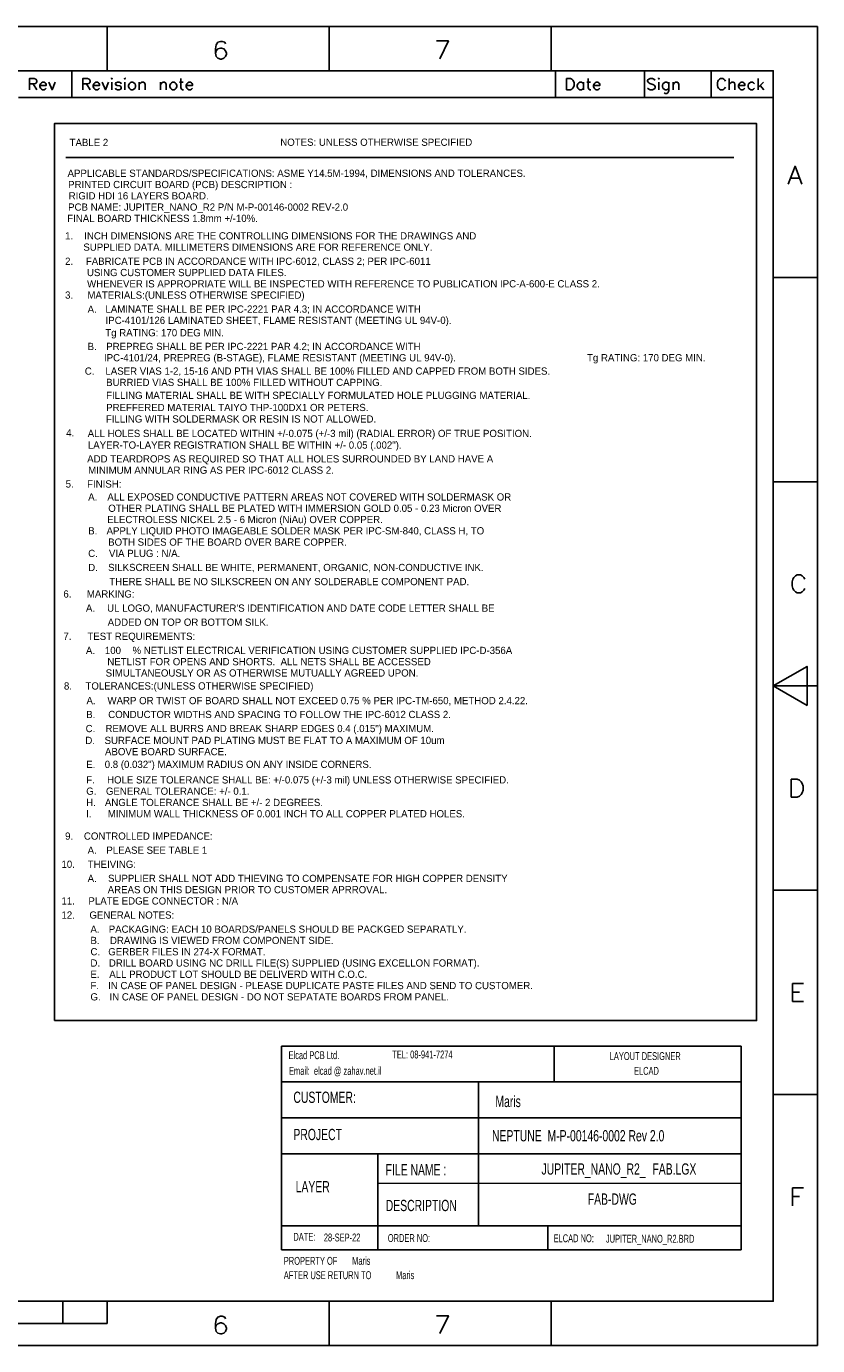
# Model space of a CAD drawing. Extents: x -64 to 356, y -42 to 255.
# Tile 31 of 31: x 178 to 356, y -42 to 255. Entities that reach past the tile are written whole.
import ezdxf
from ezdxf.enums import TextEntityAlignment as Align

# ---------------------------------------------------------------- set-up
doc = ezdxf.new("R2010")
doc.units = 0
for name, color, linetype in [('BG_DRILL_NOTES', 7, 'CONTINUOUS'), ('BG_HEADER_MARIS', 7, 'CONTINUOUS'), ('BG_TITLE_A3', 7, 'CONTINUOUS'), ('MA_FAB', 7, 'CONTINUOUS')]:
    doc.layers.add(name, color=color, linetype=linetype)

msp = doc.modelspace()

# ---------------------------------------------------------------- linework, layer by layer
at = {"layer": 'BG_DRILL_NOTES'}
for points in [[(183.9341, 31.6484), (342.0491, 31.6484), (342.0491, 233.5784), (183.9341, 233.5784), (183.9341, 31.6484)], [(186.4741, 225.9584), (336.9691, 225.9584)]]:
    msp.add_lwpolyline(points, dxfattribs=at)
at = {"layer": 'BG_HEADER_MARIS'}
for points in [[(235.07446, -19.922998), (235.070904, 25.924002)], [(235.070904, 25.924002), (338.57946, 25.924002)], [(296.46626, 17.821402), (296.46626, 25.949402)], [(338.57946, -19.922998), (338.57819, 25.921208)], [(235.07446, 17.846802), (338.57946, 17.846802)], [(279.44826, 1.667002), (279.44826, 17.859502)], [(235.07446, 9.795002), (338.57946, 9.795002)], [(235.07446, 1.667002), (338.57946, 1.667002)], [(256.79146, -14.563598), (256.788666, 1.634236)], [(279.44826, -14.563598), (279.44445, 1.641856)], [(256.7432, -4.9784), (338.57946, -5.013198)], [(235.07446, -14.538198), (338.57946, -14.538198)], [(256.79146, -19.948398), (256.79146, -14.550898)], [(295.01846, -19.922998), (295.01846, -14.525498)], [(235.07446, -19.922998), (338.57946, -19.922998)]]:
    msp.add_lwpolyline(points, dxfattribs=at)
at = {"layer": 'BG_TITLE_A3'}
for points in [[(355.808026, 255.478534), (-64.191896, 255.478534)], [(195.808092, 245.478554), (195.808092, 255.478534)], [(245.807992, 245.478554), (245.807992, 255.478534)], [(295.808146, 245.478554), (295.808146, 255.478534)], [(355.808026, -41.52138), (355.808026, 255.478534)], [(222.476314, 251.532898), (222.285814, 251.913898), (221.714314, 252.104398), (221.333314, 252.104398), (220.761814, 251.913898), (220.381068, 251.342398), (220.190568, 250.389898), (220.190568, 249.437652), (220.381068, 248.675652), (220.761814, 248.294652), (221.333314, 248.104406), (221.523814, 248.104406), (222.095314, 248.294652), (222.476314, 248.675652), (222.66656, 249.247152), (222.66656, 249.437652), (222.476314, 250.009152), (222.095314, 250.389898), (221.523814, 250.580398), (221.333314, 250.580398), (220.761814, 250.389898), (220.381068, 250.009152), (220.190568, 249.437652)], [(270.741394, 248.194068), (272.64614, 252.19406), (269.979648, 252.19406)], [(345.808046, 245.478554), (-54.191916, 245.478554)], [(178.284378, 241.228626), (178.284378, 243.728748), (179.35575, 243.728748), (179.712874, 243.609622), (179.832, 243.490496), (179.950872, 243.252498), (179.950872, 243.014246), (179.832, 242.776248), (179.712874, 242.657122), (179.35575, 242.53825), (178.284378, 242.53825)], [(187.808108, 239.478566), (187.808108, 245.478554)], [(190.284354, 241.228626), (190.284354, 243.728748), (191.355726, 243.728748), (191.71285, 243.609622), (191.831976, 243.490496), (191.950848, 243.252498), (191.950848, 243.014246), (191.831976, 242.776248), (191.71285, 242.657122), (191.355726, 242.53825), (190.284354, 242.53825)], [(212.427058, 243.728748), (212.427058, 241.704876), (212.546184, 241.347752), (212.784182, 241.228626), (213.022434, 241.228626)], [(296.808144, 239.478566), (296.808144, 245.478554)], [(304.165254, 243.728748), (304.165254, 241.704876), (304.28438, 241.347752), (304.522378, 241.228626), (304.760376, 241.228626)], [(316.808104, 239.478566), (316.808104, 245.478554)], [(317.526162, 241.58575), (317.764414, 241.347752), (318.121538, 241.228626), (318.597788, 241.228626), (318.954912, 241.347752), (319.19291, 241.58575), (319.19291, 241.942874), (319.073784, 242.181126), (318.954912, 242.299998), (318.71666, 242.419124), (318.002412, 242.657122), (317.764414, 242.776248), (317.645288, 242.895374), (317.526162, 243.133372), (317.526162, 243.37137), (317.764414, 243.609622), (318.121538, 243.728748), (318.597788, 243.728748), (318.954912, 243.609622), (319.19291, 243.37137)], [(331.808074, 239.478566), (331.808074, 245.478554)], [(335.033874, 241.823748), (334.915002, 241.58575), (334.67675, 241.347752), (334.438752, 241.228626), (333.962502, 241.228626), (333.724504, 241.347752), (333.486252, 241.58575), (333.36738, 241.823748), (333.248254, 242.181126), (333.248254, 242.776248), (333.36738, 243.133372), (333.486252, 243.37137), (333.724504, 243.609622), (333.962502, 243.728748), (334.438752, 243.728748), (334.67675, 243.609622), (334.915002, 243.37137), (335.033874, 243.133372)], [(335.867248, 243.728748), (335.867248, 241.228626)], [(342.41486, 243.728748), (342.41486, 241.228626)], [(345.808046, -31.5214), (345.808046, 245.478554)], [(179.117752, 242.53825), (179.950872, 241.228626)], [(182.09387, 241.58575), (181.855618, 241.347752), (181.61762, 241.228626), (181.260496, 241.228626), (181.022498, 241.347752), (180.784246, 241.58575), (180.665374, 241.942874), (180.665374, 242.181126), (180.784246, 242.53825), (181.022498, 242.776248), (181.260496, 242.895374), (181.61762, 242.895374), (181.855618, 242.776248), (181.974744, 242.657122), (182.09387, 242.419124), (182.09387, 242.181126), (180.665374, 242.181126)], [(182.688992, 242.895374), (183.40324, 241.228626), (184.117742, 242.895374)], [(191.117728, 242.53825), (191.950848, 241.228626)], [(194.093846, 241.58575), (193.855848, 241.347752), (193.617596, 241.228626), (193.260472, 241.228626), (193.022474, 241.347752), (192.784222, 241.58575), (192.66535, 241.942874), (192.66535, 242.181126), (192.784222, 242.53825), (193.022474, 242.776248), (193.260472, 242.895374), (193.617596, 242.895374), (193.855848, 242.776248), (193.97472, 242.657122), (194.093846, 242.419124), (194.093846, 242.181126), (192.66535, 242.181126)], [(194.688968, 242.895374), (195.40347, 241.228626), (196.117718, 242.895374)], [(196.831966, 242.895374), (196.831966, 241.228626)], [(197.66534, 241.58575), (197.784212, 241.347752), (198.141336, 241.228626), (198.49846, 241.228626), (198.855838, 241.347752), (198.97471, 241.58575), (198.97471, 241.704876), (198.855838, 241.942874), (198.617586, 242.062), (198.022464, 242.181126), (197.784212, 242.299998), (197.66534, 242.53825), (197.784212, 242.776248), (198.141336, 242.895374), (198.49846, 242.895374), (198.855838, 242.776248), (198.97471, 242.53825)], [(199.808084, 242.895374), (199.808084, 241.228626)], [(203.022454, 242.895374), (203.022454, 241.228626)], [(203.022454, 242.419124), (203.379578, 242.776248), (203.617576, 242.895374), (203.9747, 242.895374), (204.212952, 242.776248), (204.331824, 242.419124), (204.331824, 241.228626)], [(207.784192, 242.895374), (207.784192, 241.228626)], [(207.784192, 242.419124), (208.141316, 242.776248), (208.379568, 242.895374), (208.736692, 242.895374), (208.97469, 242.776248), (209.093816, 242.419124), (209.093816, 241.228626)], [(212.069934, 242.895374), (212.903308, 242.895374)], [(215.046306, 241.58575), (214.808054, 241.347752), (214.570056, 241.228626), (214.212932, 241.228626), (213.97468, 241.347752), (213.736682, 241.58575), (213.617556, 241.942874), (213.617556, 242.181126), (213.736682, 242.53825), (213.97468, 242.776248), (214.212932, 242.895374), (214.570056, 242.895374), (214.808054, 242.776248), (214.92718, 242.657122), (215.046306, 242.419124), (215.046306, 242.181126), (213.617556, 242.181126)], [(303.093882, 242.53825), (302.85563, 242.776248), (302.617632, 242.895374), (302.260508, 242.895374), (302.02251, 242.776248), (301.784258, 242.53825), (301.665132, 242.181126), (301.665132, 241.942874), (301.784258, 241.58575), (302.02251, 241.347752), (302.260508, 241.228626), (302.617632, 241.228626), (302.85563, 241.347752), (303.093882, 241.58575)], [(303.093882, 242.895374), (303.093882, 241.228626)], [(303.80813, 242.895374), (304.641504, 242.895374)], [(306.784248, 241.58575), (306.54625, 241.347752), (306.307998, 241.228626), (305.950874, 241.228626), (305.712876, 241.347752), (305.474878, 241.58575), (305.355752, 241.942874), (305.355752, 242.181126), (305.474878, 242.53825), (305.712876, 242.776248), (305.950874, 242.895374), (306.307998, 242.895374), (306.54625, 242.776248), (306.665122, 242.657122), (306.784248, 242.419124), (306.784248, 242.181126), (305.355752, 242.181126)], [(320.026284, 242.895374), (320.026284, 241.228626)], [(322.288154, 242.53825), (322.050156, 242.776248), (321.811904, 242.895374), (321.45478, 242.895374), (321.216782, 242.776248), (320.97853, 242.53825), (320.859658, 242.181126), (320.859658, 241.942874), (320.97853, 241.58575), (321.216782, 241.347752), (321.45478, 241.228626), (321.811904, 241.228626), (322.050156, 241.347752), (322.288154, 241.58575)], [(321.216782, 240.514378), (321.45478, 240.395252), (321.811904, 240.395252), (322.050156, 240.514378), (322.169028, 240.633504), (322.288154, 240.990628), (322.288154, 242.895374)], [(323.240654, 242.895374), (323.240654, 241.228626)], [(323.240654, 242.419124), (323.597778, 242.776248), (323.835776, 242.895374), (324.1929, 242.895374), (324.430898, 242.776248), (324.550024, 242.419124), (324.550024, 241.228626)], [(335.867248, 242.419124), (336.224372, 242.776248), (336.462624, 242.895374), (336.819748, 242.895374), (337.057746, 242.776248), (337.176872, 242.419124), (337.176872, 241.228626)], [(339.438742, 241.58575), (339.200744, 241.347752), (338.962492, 241.228626), (338.605368, 241.228626), (338.36737, 241.347752), (338.129118, 241.58575), (338.010246, 241.942874), (338.010246, 242.181126), (338.129118, 242.53825), (338.36737, 242.776248), (338.605368, 242.895374), (338.962492, 242.895374), (339.200744, 242.776248), (339.319616, 242.657122), (339.438742, 242.419124), (339.438742, 242.181126), (338.010246, 242.181126)], [(341.581486, 242.53825), (341.343488, 242.776248), (341.10549, 242.895374), (340.748366, 242.895374), (340.510114, 242.776248), (340.272116, 242.53825), (340.15299, 242.181126), (340.15299, 241.942874), (340.272116, 241.58575), (340.510114, 241.347752), (340.748366, 241.228626), (341.10549, 241.228626), (341.343488, 241.347752), (341.581486, 241.58575)], [(343.605358, 242.895374), (342.41486, 241.704876)], [(342.89111, 242.181126), (343.724484, 241.228626)], [(175.808132, 239.478566), (345.808046, 239.478566)], [(349.193358, 219.978732), (350.717104, 223.978724), (352.241104, 219.978732)], [(349.764858, 221.311978), (351.669604, 221.311978)], [(355.808026, 198.97852), (345.808046, 198.97852)], [(355.808026, 152.978612), (345.808046, 152.978612)], [(352.924618, 128.930908), (352.734118, 128.550162), (352.353372, 128.169162), (351.972372, 127.978662), (351.210372, 127.978662), (350.829372, 128.169162), (350.448626, 128.550162), (350.258126, 128.930908), (350.067626, 129.502408), (350.067626, 130.454908), (350.258126, 131.026154), (350.448626, 131.407154), (350.829372, 131.788154), (351.210372, 131.978654), (351.972372, 131.978654), (352.353372, 131.788154), (352.734118, 131.407154), (352.924618, 131.026154)], [(345.808046, 106.978704), (355.808026, 106.978704)], [(355.808026, 60.978542), (345.808046, 60.978542)], [(352.641154, 35.978592), (350.164908, 35.978592), (350.164908, 39.978584), (352.641154, 39.978584)], [(350.164908, 38.073838), (351.688654, 38.073838)], [(355.808026, 14.978634), (345.808046, 14.978634)], [(350.164908, -10.021316), (350.164908, -6.021324), (352.641154, -6.021324)], [(350.164908, -7.92607), (351.688654, -7.92607)], [(-54.191916, -31.5214), (345.808046, -31.5214)], [(185.808112, -36.52139), (185.808112, -31.5214)], [(195.808092, -36.52139), (195.808092, -31.5214)], [(245.807992, -41.52138), (245.807992, -31.5214)], [(295.808146, -41.52138), (295.808146, -31.5214)], [(222.476314, -35.467036), (222.285814, -35.08629), (221.714314, -34.89579), (221.333314, -34.89579), (220.761814, -35.08629), (220.381068, -35.657536), (220.190568, -36.610036), (220.190568, -37.562282), (220.381068, -38.324282), (220.761814, -38.705282), (221.333314, -38.895782), (221.523814, -38.895782), (222.095314, -38.705282), (222.476314, -38.324282), (222.66656, -37.752782), (222.66656, -37.562282), (222.476314, -36.991036), (222.095314, -36.610036), (221.523814, -36.419536), (221.333314, -36.419536), (220.761814, -36.610036), (220.381068, -36.991036), (220.190568, -37.562282)], [(270.741394, -38.805866), (272.64614, -34.805874), (269.979648, -34.805874)], [(95.808038, -36.52139), (195.808092, -36.52139)], [(355.808026, -41.52138), (-64.191896, -41.52138)]]:
    msp.add_lwpolyline(points, dxfattribs=at)
for points in [[(-54.191916, -31.5214), (-54.191916, 245.478554), (345.808046, 245.478554), (345.808046, -31.5214)], [(196.831966, 243.84762), (196.950838, 243.728748), (196.831966, 243.609622), (196.71284, 243.728748)], [(199.808084, 243.84762), (199.92721, 243.728748), (199.808084, 243.609622), (199.688958, 243.728748)], [(299.28439, 241.228626), (299.28439, 243.728748), (300.11751, 243.728748), (300.474888, 243.609622), (300.712886, 243.37137), (300.832012, 243.133372), (300.950884, 242.776248), (300.950884, 242.181126), (300.832012, 241.823748), (300.712886, 241.58575), (300.474888, 241.347752), (300.11751, 241.228626)], [(320.026284, 243.84762), (320.14541, 243.728748), (320.026284, 243.609622), (319.907158, 243.728748)], [(200.760584, 241.58575), (200.641458, 241.942874), (200.641458, 242.181126), (200.760584, 242.53825), (200.998582, 242.776248), (201.23658, 242.895374), (201.593704, 242.895374), (201.831956, 242.776248), (202.069954, 242.53825), (202.18908, 242.181126), (202.18908, 241.942874), (202.069954, 241.58575), (201.831956, 241.347752), (201.593704, 241.228626), (201.23658, 241.228626), (200.998582, 241.347752)], [(210.046316, 241.58575), (209.92719, 241.942874), (209.92719, 242.181126), (210.046316, 242.53825), (210.284314, 242.776248), (210.522312, 242.895374), (210.879436, 242.895374), (211.117688, 242.776248), (211.355686, 242.53825), (211.474812, 242.181126), (211.474812, 241.942874), (211.355686, 241.58575), (211.117688, 241.347752), (210.879436, 241.228626), (210.522312, 241.228626), (210.284314, 241.347752)], [(353.428046, 102.564184), (353.428046, 111.393224), (345.808046, 106.978704)], [(349.850964, 81.9785), (349.850964, 85.978746), (351.18421, 85.978746), (351.75571, 85.788246), (352.13671, 85.407246), (352.32721, 85.026246), (352.51771, 84.454746), (352.51771, 83.5025), (352.32721, 82.931), (352.13671, 82.55), (351.75571, 82.169), (351.18421, 81.9785)]]:
    msp.add_lwpolyline(points, close=True, dxfattribs=at)

# ---------------------------------------------------------------- texts
at = {"layer": 'BG_DRILL_NOTES'}
for s, p in [('TABLE 2', (187.3377, 228.540818)), ('NOTES: UNLESS OTHERWISE SPECIFIED', (234.7849, 228.591618)), ('APPLICABLE STANDARDS/SPECIFICATIONS: ASME Y14.5M-1994, DIMENSIONS AND TOLERANCES.', (186.8805, 221.606618)), ('PRINTED CIRCUIT BOARD (PCB) DESCRIPTION :', (187.0075, 219.066618)), ('RIGID HDI 16 LAYERS BOARD.', (187.1345, 216.526618)), ('PCB NAME: JUPITER_NANO_R2 P/N M-P-00146-0002 REV-2.0', (187.0075, 213.986618)), ('FINAL BOARD THICKNESS 1.8mm +/-10%.', (186.8043, 211.446618)), ('1.', (186.3217, 207.509618)), ('INCH DIMENSIONS ARE THE CONTROLLING DIMENSIONS FOR THE DRAWINGS AND', (190.6397, 207.509618)), ('SUPPLIED DATA. MILLIMETERS DIMENSIONS ARE FOR REFERENCE ONLY.', (190.4365, 204.969618)), ('2.', (186.3217, 201.794618)), ('FABRICATE PCB IN ACCORDANCE WITH IPC-6012, CLASS 2; PER IPC-6011', (190.9953, 201.794618)), ('USING CUSTOMER SUPPLIED DATA FILES.', (191.2493, 199.254618)), ('WHENEVER IS APPROPRIATE WILL BE INSPECTED WITH REFERENCE TO PUBLICATION IPC-A-600-E CLASS 2.', (191.2747, 196.714618)), ('3.', (186.3217, 194.174618)), ('MATERIALS:(UNLESS OTHERWISE SPECIFIED)', (191.3509, 194.174618)), ('A.', (191.4017, 190.999618)), ('LAMINATE SHALL BE PER IPC-2221 PAR 4.3; IN ACCORDANCE WITH', (195.4149, 191.025018)), ('IPC-4101/126 LAMINATED SHEET, FLAME RESISTANT (MEETING UL 94V-0).', (195.4403, 188.485018)), ('Tg RATING: 170 DEG MIN.', (195.376546, 185.700162)), ('B.', (191.4017, 182.615078)), ('PREPREG SHALL BE PER IPC-2221 PAR 4.2; IN ACCORDANCE WITH', (195.5927, 182.615078)), ('IPC-4101/24, PREPREG (B-STAGE), FLAME RESISTANT (MEETING UL 94V-0).', (195.0847, 180.075078)), ('Tg RATING: 170 DEG MIN.', (303.8729, 180.075078)), ('C.', (190.76162, 177.062638)), ('LASER VIAS 1-2, 15-16 AND PTH VIAS SHALL BE 100% FILLED AND CAPPED FROM BOTH SIDES.', (195.40982, 177.062638)), ('BURRIED VIAS SHALL BE 100% FILLED WITHOUT CAPPING.', (195.56222, 174.522638)), ('FILLING MATERIAL SHALL BE WITH SPECIALLY FORMULATED HOLE PLUGGING MATERIAL.', (195.56222, 171.599098)), ('PREFFERED MATERIAL TAIYO THP-100DX1 OR PETERS.', (195.57492, 168.868598)), ('FILLING WITH SOLDERMASK OR RESIN IS NOT ALLOWED.', (195.503546, 166.284402)), ('4.', (186.562746, 163.155122)), ('ALL HOLES SHALL BE LOCATED WITHIN +/-0.075 (+/-3 mil) (RADIAL ERROR) OF TRUE POSITION.', (191.416686, 163.028122)), ('LAYER-TO-LAYER REGISTRATION SHALL BE WITHIN +/- 0.05 (.002").', (191.4525, 160.415478)), ('ADD TEARDROPS AS REQUIRED SO THAT ALL HOLES SURROUNDED BY LAND HAVE A', (191.3001, 157.301438)), ('MINIMUM ANNULAR RING AS PER IPC-6012 CLASS 2.', (191.53124, 154.761438)), ('5.', (186.4487, 151.649938)), ('FINISH:', (191.2747, 151.649938)), ('A.', (191.5287, 148.726398)), ('ALL EXPOSED CONDUCTIVE PATTERN AREAS NOT COVERED WITH SOLDERMASK OR', (195.8467, 148.726398)), ('OTHER PLATING SHALL BE PLATED WITH IMMERSION GOLD 0.05 - 0.23 Micron OVER', (196.0499, 146.186398)), ('B.', (191.5287, 141.106398)), ('APPLY LIQUID PHOTO IMAGEABLE SOLDER MASK PER IPC-SM-840, CLASS H, TO', (195.6689, 141.106398)), ('ELECTROLESS NICKEL 2.5 - 6 Micron (NiAu) OVER COPPER.', (195.7959, 143.646398)), ('BOTH SIDES OF THE BOARD OVER BARE COPPER.', (196.0245, 138.566398)), ('C.', (191.5287, 136.026398)), ('VIA PLUG : N/A.', (196.2023, 136.026398)), ('D.', (191.5287, 132.851398)), ('SILKSCREEN SHALL BE WHITE, PERMANENT, ORGANIC, NON-CONDUCTIVE INK.', (196.0245, 132.851398)), ('THERE SHALL BE NO SILKSCREEN ON ANY SOLDERABLE COMPONENT PAD.', (196.2785, 129.676398)), ('6.', (185.93816, 126.882398)), ('MARKING:', (191.22136, 126.882398)), ('A.', (191.01816, 123.707398)), ("UL LOGO, MANUFACTURER'S IDENTIFICATION AND DATE CODE LETTER SHALL BE", (195.79336, 123.707398)), ('ADDED ON TOP OR BOTTOM SILK.', (195.92036, 120.532398)), ('7.', (185.93816, 117.357398)), ('TEST REQUIREMENTS:', (191.34836, 117.357398)), ('100', (195.28536, 114.182398)), ('% NETLIST ELECTRICAL VERIFICATION USING CUSTOMER SUPPLIED IPC-D-356A', (201.50836, 114.182398)), ('A.', (191.01816, 114.182398)), ('NETLIST FOR OPENS AND SHORTS.  ALL NETS SHALL BE ACCESSED', (195.84416, 111.642398)), ('SIMULTANEOUSLY OR AS OTHERWISE MUTUALLY AGREED UPON.', (195.46316, 109.102398)), ('8.', (186.06516, 106.178858)), ('TOLERANCES:(UNLESS OTHERWISE SPECIFIED)', (190.91656, 106.178858)), ('A.', (191.14516, 102.874318)), ('WARP OR TWIST OF BOARD SHALL NOT EXCEED 0.75 % PER IPC-TM-650, METHOD 2.4.22.', (195.86956, 102.874318)), ('B.', (191.0842, 99.760278)), ('CONDUCTOR WIDTHS AND SPACING TO FOLLOW THE IPC-6012 CLASS 2.', (196.0372, 99.760278)), ('C.', (190.95466, 96.592898)), ('REMOVE ALL BURRS AND BREAK SHARP EDGES 0.4 (.015") MAXIMUM.', (195.42506, 96.592898)), ('D.', (190.89116, 93.925898)), ('SURFACE MOUNT PAD PLATING MUST BE FLAT TO A MAXIMUM OF 10um', (195.20916, 93.925898)), ('ABOVE BOARD SURFACE.', (195.31076, 91.385898)), ('E.', (191.08166, 88.525858)), ('0.8 (0.032") MAXIMUM RADIUS ON ANY INSIDE CORNERS.', (195.24726, 88.525858)), ('F.', (191.08166, 85.030818)), ('HOLE SIZE TOLERANCE SHALL BE: +/-0.075 (+/-3 mil) UNLESS OTHERWISE SPECIFIED.', (195.78066, 85.030818)), ('G.', (191.08166, 82.490818)), ('GENERAL TOLERANCE: +/- 0.1.', (195.52666, 82.490818)), ('H.', (191.08166, 79.950818)), ('ANGLE TOLERANCE SHALL BE +/- 2 DEGREES.', (195.29806, 79.950818)), ('I.', (191.08166, 77.410818)), ('MINIMUM WALL THICKNESS OF 0.001 INCH TO ALL COPPER PLATED HOLES.', (195.93306, 77.410818)), ('9.', (186.3217, 72.381618)), ('CONTROLLED IMPEDANCE:', (190.5635, 72.381618)), ('A.', (191.4017, 69.206618)), ('PLEASE SEE TABLE 1', (195.6181, 69.206618)), ('10.', (185.5089, 66.031618)), ('THEIVING:', (191.4271, 66.031618)), ('A.', (191.4017, 62.856618)), ('SUPPLIER SHALL NOT ADD THIEVING TO COMPENSATE FOR HIGH COPPER DENSITY', (195.9991, 62.856618)), ('11.', (185.5089, 57.776618)), ('PLATE EDGE CONNECTOR : N/A', (191.5795, 57.776618)), ('AREAS ON THIS DESIGN PRIOR TO CUSTOMER APRROVAL.', (195.9229, 60.316618)), ('12.', (185.5089, 54.601618)), ('GENERAL NOTES:', (191.8081, 54.601618)), ('A.', (192.0367, 51.426618)), ('B.', (192.0367, 48.886618)), ('PACKAGING: EACH 10 BOARDS/PANELS SHOULD BE PACKGED SEPARATLY.', (196.1515, 51.426618)), ('DRAWING IS VIEWED FROM COMPONENT SIDE.', (196.4309, 48.886618)), ('C.', (192.0367, 46.346618)), ('GERBER FILES IN 274-X FORMAT.', (196.0499, 46.346618)), ('D.', (192.0367, 43.806618)), ('DRILL BOARD USING NC DRILL FILE(S) SUPPLIED (USING EXCELLON FORMAT).', (196.1769, 43.806618)), ('E.', (192.0367, 41.266618)), ('ALL PRODUCT LOT SHOULD BE DELIVERD WITH C.O.C.', (196.2785, 41.266618)), ('F.', (192.0367, 38.726618)), ('IN CASE OF PANEL DESIGN - PLEASE DUPLICATE PASTE FILES AND SEND TO CUSTOMER.', (196.0245, 38.726618)), ('G.', (192.0367, 36.186618)), ('IN CASE OF PANEL DESIGN - DO NOT SEPATATE BOARDS FROM PANEL.', (196.3293, 36.186618))]:
    msp.add_text(s, height=1.6256, dxfattribs=at).set_placement(p)
at = {"layer": 'BG_HEADER_MARIS'}
for s, height, width, p in [('Elcad PCB Ltd.', 1.778, 0.685714, (236.64926, 22.977602)), ('TEL: 08-941-7274', 1.778, 0.685714, (260.01726, 23.130002)), ('LAYOUT DESIGNER', 1.778, 0.685714, (308.984904, 22.76602)), ('Email:  elcad @ zahav.net.il', 1.778, 0.685714, (236.75086, 19.447002)), ('ELCAD', 1.778, 0.685714, (314.44946, 19.447002)), ('CUSTOMER:', 2.54, 0.69, (237.74146, 13.122402)), ('Maris', 2.54, 0.69, (283.23286, 12.182602)), ('PROJECT', 2.54, 0.69, (237.74146, 4.740402)), ('NEPTUNE  M-P-00146-0002 Rev 2.0', 2.54, 0.69, (282.47086, 4.461002)), ('FILE NAME :', 2.54, 0.69, (258.51866, -3.209798)), ('LAYER', 2.54, 0.69, (238.24946, -7.019798)), ('DESCRIPTION', 2.54, 0.69, (258.540504, -11.24458)), ('DATE:', 1.778, 0.685714, (237.74146, -17.916398)), ('28-SEP-22', 1.778, 0.685714, (244.602, -18.068036)), ('ORDER NO:', 1.778, 0.685714, (259.00126, -18.195798)), ('ELCAD NO:', 1.778, 0.685714, (296.3418, -18.245836)), ('JUPITER_NANO_R2.BRD', 1.778, 0.685714, (308.13502, -18.352516)), ('PROPERTY OF', 1.778, 0.685714, (235.58246, -23.326598)), ('Maris', 1.778, 0.685714, (250.97486, -23.326598)), ('AFTER USE RETURN TO', 1.778, 0.685714, (235.58246, -26.552398)), ('Maris', 1.778, 0.685714, (260.85546, -26.552398))]:
    msp.add_text(s, height=height, dxfattribs=dict(at, width=width)).set_placement(p)
at = {"layer": 'BG_HEADER_MARIS', "width": 0.69}
msp.add_text('JUPITER_NANO_R2_', height=2.54, dxfattribs=at).set_placement((317.0682, -3.031236), align=Align.RIGHT)
at = {"layer": 'MA_FAB', "width": 0.69}
for s, p in [('FAB.LGX', (323.5452, -3.031236)), ('FAB-DWG', (309.5752, -9.8044))]:
    msp.add_text(s, height=2.54, dxfattribs=at).set_placement(p, align=Align.CENTER)

doc.saveas('drawing.dxf')
